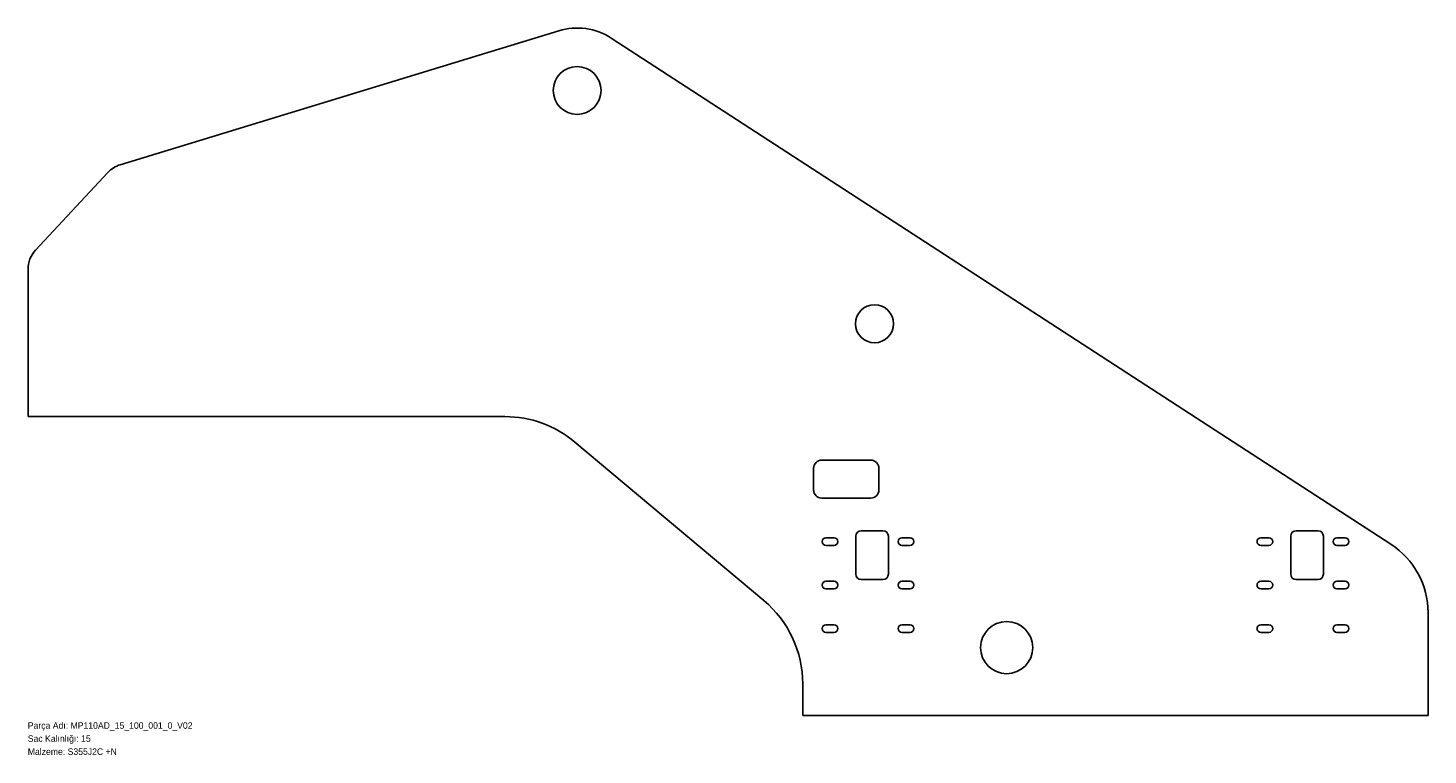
# Model space of a CAD drawing. Header units: millimetres. Extents: x 0 to 2575, y -72 to 1265.
import ezdxf

# ---------------------------------------------------------------- set-up
doc = ezdxf.new("R2010")
doc.units = ezdxf.units.MM
doc.linetypes.add('SLD-Katı', pattern=[0])
doc.linetypes.add('SLD-Sürekli', pattern=[0])
doc.layers.add('METIN', color=96, linetype='SLD-Katı')
doc.styles.add('SLDTEXTSTYLE0', font='ARIAL.TTF', dxfattribs={"width": 0.948, "bigfont": 'bigfont'})
doc.styles.add('SLDTEXTSTYLE1', font='ARIAL.TTF', dxfattribs={"width": 0.948})

msp = doc.modelspace()

# ---------------------------------------------------------------- linework, layer by layer
at = {"color": 7, "linetype": 'SLD-Sürekli', "lineweight": 25}
for p, q in [((976.8, 1260.4), (170.2, 1013.8)), ((2507.1, 315.6), (1073, 1246.8)), ((147.4, 999.5), (14.4, 856.9)), ((0.4, 821.4), (0.4, 550.4)), ((0.4, 550.4), (877.6, 550.4)), ((1006.2, 503.6), (1354, 211.8)), ((1460.4, 470.4), (1550.4, 470.4)), ((1445.4, 415.4), (1445.4, 455.4)), ((1565.4, 455.4), (1565.4, 415.4)), ((1550.4, 400.4), (1460.4, 400.4)), ((1532.9, 340.4), (1572.9, 340.4)), ((2332.9, 340.4), (2372.9, 340.4)), ((1467.9, 327.4), (1482.9, 327.4)), ((1482.9, 313.4), (1467.9, 313.4)), ((1522.9, 260.4), (1522.9, 330.4)), ((1582.9, 330.4), (1582.9, 260.4)), ((1607.9, 327.4), (1622.9, 327.4)), ((1622.9, 313.4), (1607.9, 313.4)), ((2267.9, 327.4), (2282.9, 327.4)), ((2282.9, 313.4), (2267.9, 313.4)), ((2322.9, 260.4), (2322.9, 330.4)), ((2382.9, 330.4), (2382.9, 260.4)), ((2407.9, 327.4), (2422.9, 327.4)), ((2422.9, 313.4), (2407.9, 313.4)), ((1467.9, 247.4), (1482.9, 247.4)), ((1482.9, 233.4), (1467.9, 233.4)), ((1572.9, 250.4), (1532.9, 250.4)), ((1607.9, 247.4), (1622.9, 247.4)), ((1622.9, 233.4), (1607.9, 233.4)), ((2267.9, 247.4), (2282.9, 247.4)), ((2282.9, 233.4), (2267.9, 233.4)), ((2372.9, 250.4), (2332.9, 250.4)), ((2407.9, 247.4), (2422.9, 247.4)), ((2422.9, 233.4), (2407.9, 233.4)), ((2575.4, 0.4), (2575.4, 189.8)), ((1467.9, 167.4), (1482.9, 167.4)), ((1607.9, 167.4), (1622.9, 167.4)), ((2267.9, 167.4), (2282.9, 167.4)), ((2407.9, 167.4), (2422.9, 167.4)), ((1482.9, 153.4), (1467.9, 153.4)), ((1622.9, 153.4), (1607.9, 153.4)), ((2282.9, 153.4), (2267.9, 153.4)), ((2422.9, 153.4), (2407.9, 153.4)), ((1425.4, 58.6), (1425.4, 0.4)), ((1425.4, 0.4), (2575.4, 0.4))]:
    msp.add_line(p, q, dxfattribs=at)
for centre, radius in [((1010.4, 1150.4), 44), ((1557.4, 721.2), 35), ((1800.4, 125.4), 48)]:
    msp.add_circle(centre, radius, dxfattribs=at)
for centre, radius, start, end in [((1010.4, 1150.4), 115, 57, 107), ((185.4, 964.1), 52, 107, 137), ((52.4, 821.4), 52, 137, 180), ((877.6, 350.4), 200, 50, 90), ((1460.4, 455.4), 15, 90, 180), ((1550.4, 455.4), 15, 0, 90), ((1460.4, 415.4), 15, 180, 270), ((1550.4, 415.4), 15, 270, 0), ((1532.9, 330.4), 10, 90, 180), ((1572.9, 330.4), 10, 0, 90), ((2332.9, 330.4), 10, 90, 180), ((2372.9, 330.4), 10, 0, 90), ((1467.9, 320.4), 7, 90, 270), ((1482.9, 320.4), 7, 270, 90), ((1607.9, 320.4), 7, 90, 270), ((1622.9, 320.4), 7, 270, 90), ((2267.9, 320.4), 7, 90, 270), ((2282.9, 320.4), 7, 270, 90), ((2407.9, 320.4), 7, 90, 270), ((2422.9, 320.4), 7, 270, 90), ((2425.4, 189.8), 150, 0, 57), ((1532.9, 260.4), 10, 180, 270), ((1572.9, 260.4), 10, 270, 0), ((2332.9, 260.4), 10, 180, 270), ((2372.9, 260.4), 10, 270, 0), ((1467.9, 240.4), 7, 90, 270), ((1482.9, 240.4), 7, 270, 90), ((1607.9, 240.4), 7, 90, 270), ((1622.9, 240.4), 7, 270, 90), ((2267.9, 240.4), 7, 90, 270), ((2282.9, 240.4), 7, 270, 90), ((2407.9, 240.4), 7, 90, 270), ((2422.9, 240.4), 7, 270, 90), ((1225.4, 58.6), 200, 0, 50), ((1467.9, 160.4), 7, 90, 270), ((1482.9, 160.4), 7, 270, 90), ((1607.9, 160.4), 7, 90, 270), ((1622.9, 160.4), 7, 270, 90), ((2267.9, 160.4), 7, 90, 270), ((2282.9, 160.4), 7, 270, 90), ((2407.9, 160.4), 7, 90, 270), ((2422.9, 160.4), 7, 270, 90)]:
    msp.add_arc(centre, radius, start, end, dxfattribs=at)

# ---------------------------------------------------------------- texts
at = {"layer": 'METIN', "char_height": 12, "attachment_point": 1}
for s, insert, style in [('Parça Adı: MP110AD_15_100_001_0_V02', (0, -12), 'SLDTEXTSTYLE0'), ('Sac Kalınlığı: 15', (0, -36), 'SLDTEXTSTYLE0'), ('Malzeme: S355J2C +N', (0, -60), 'SLDTEXTSTYLE1')]:
    msp.add_mtext(s, dxfattribs=dict(at, insert=insert, style=style))

doc.saveas('drawing.dxf')
